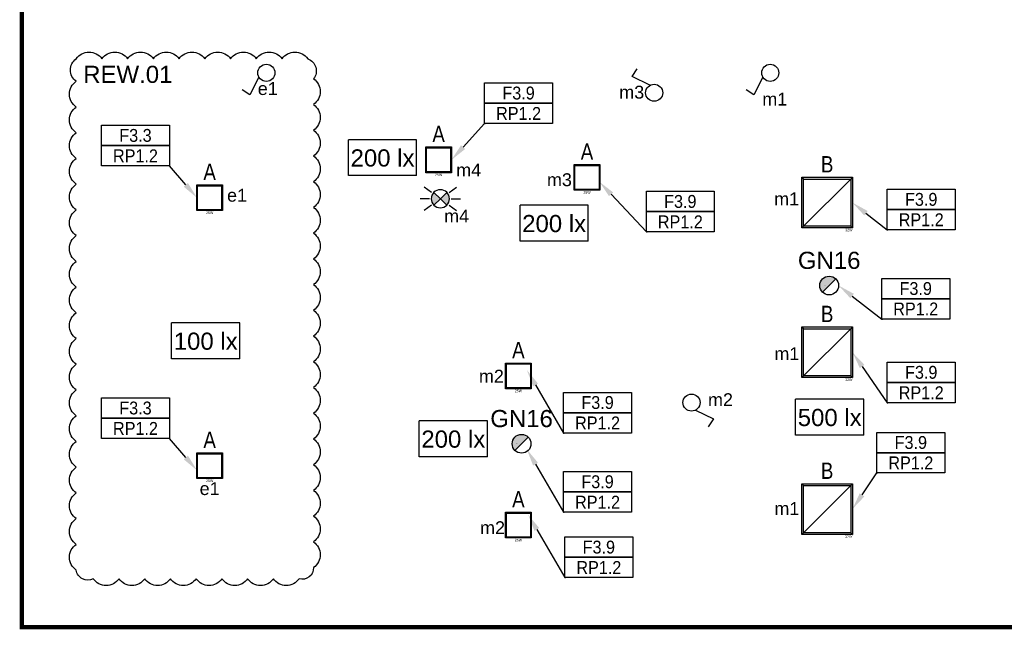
# Model space of a CAD drawing. Header units: millimetres. Extents: x 38270 to 48687, y 14738 to 20042.
# Tile 1 of 19: x 38270 to 39418, y 14738 to 15449. Entities that reach past the tile are written whole.
import ezdxf
from ezdxf import colors
from ezdxf.entities.mleader import LeaderData, LeaderLine
from ezdxf.enums import TextEntityAlignment as Align
from ezdxf.math import Vec2, Vec3

# ---------------------------------------------------------------- set-up
doc = ezdxf.new("R2010")
doc.units = ezdxf.units.MM
doc.linetypes.add('DASHED', pattern=[0.75, 0.5, -0.25])
for name, color, linetype in [('_IE_Adresy_Obwodów', 246, 'Continuous'), ('_IE_Czujki ruchu ośw', 170, 'Continuous'), ('_IE_Nateżenie oświetlenia AW', 94, 'Continuous'), ('_IE_Natężenia oświetlenia', 240, 'Continuous'), ('_IE_Oświetlenie podstawowe oprawy', 5, 'Continuous'), ('_IE_REW01', 30, 'Continuous'), ('_IE_Strefy oddziaływania rozdzielnic elektrycznych', 240, 'Continuous'), ('_IE_Strefy sterowania ośw', 242, 'Continuous'), ('_IE_Strefy sterowania oświetleniem', 242, 'Continuous'), ('_IE_Łączniki_ośw_IP20', 5, 'Continuous'), ('AX - OPISY', 240, 'Continuous'), ('AX - OPRAWY  EWAKUACYJNE', 240, 'Continuous')]:
    doc.layers.add(name, color=color, linetype=linetype)
doc.layers.add('AX - ADRESACJA', color=240, linetype='Continuous', lineweight=5)
doc.styles.add('ARIAL', font='arial.ttf')
doc.styles.add('ARIAL 1.0', font='txt')
doc.styles.add('ML-LENA', font='ARIALN.TTF')
doc.styles.add('ROMANS', font='simplex.shx', dxfattribs={"width": 0.8})
doc.styles.get("Standard").update_dxf_attribs({"font": 'ARIAL.TTF'})

# ---------------------------------------------------------------- blocks, each defined once
blk = doc.blocks.new('Natężenie oświetlenia')
at = {"layer": '_IE_Natężenia oświetlenia', "color": 7, "linetype": 'Continuous'}
for p in [(-39.7, -20.9), (39.7, 20.9)]:
    blk.add_line(p, (-39.7, 20.9), dxfattribs=at)
at = {"layer": '_IE_Natężenia oświetlenia', "color": 7}
for q in [(39.7, 20.9), (-39.7, -20.9)]:
    blk.add_line((39.7, -20.9), q, dxfattribs=at)
at = {"layer": '_IE_Nateżenie oświetlenia AW', "style": 'ARIAL', "flags": 12}
blk.add_attdef('LUX', text='', height=20, dxfattribs=at).set_placement((0, 0), align=Align.MIDDLE)
blk = doc.blocks.new('*U5019')
at = {"layer": '_IE_Łączniki_ośw_IP20', "color": 170, "ltscale": 3}
for p, q in [((1404.4, 1524.6), (1393.9, 1503.9)), ((1393.9, 1503.9), (1384.9, 1509.8))]:
    blk.add_line(p, q, dxfattribs=at)
blk.add_circle((1413.1, 1529.5), 9.98, dxfattribs=at)
at = {"layer": '_IE_Strefy sterowania ośw', "style": 'ARIAL', "flags": 12}
blk.add_attdef('STREFAOŚW', text='', height=17, dxfattribs=at).set_placement((1503.3, 1537.3), align=Align.MIDDLE)
blk = doc.blocks.new('*U5033')
at = {"layer": '_IE_Łączniki_ośw_IP20', "color": 170, "ltscale": 3}
for p, q in [((1418, 1520.8), (1438.7, 1510.4)), ((1438.7, 1510.4), (1432.7, 1501.4))]:
    blk.add_line(p, q, dxfattribs=at)
blk.add_circle((1413.1, 1529.5), 9.98, dxfattribs=at)
at = {"layer": '_IE_Strefy sterowania ośw', "style": 'ARIAL', "flags": 12}
blk.add_attdef('STREFAOŚW', text='', height=17, dxfattribs=at).set_placement((1503.3, 1537.3), align=Align.MIDDLE)
blk = doc.blocks.new('*U5035')
at = {"layer": '_IE_Łączniki_ośw_IP20', "color": 170, "ltscale": 3}
for p, q in [((1387.4, 1548.6), (1393.4, 1557.6)), ((1408.1, 1538.2), (1387.4, 1548.6))]:
    blk.add_line(p, q, dxfattribs=at)
blk.add_circle((1413.1, 1529.5), 9.98, dxfattribs=at)
at = {"layer": '_IE_Strefy sterowania ośw', "style": 'ARIAL', "flags": 12}
blk.add_attdef('STREFAOŚW', text='', height=17, dxfattribs=at).set_placement((1503.3, 1537.3), align=Align.MIDDLE)
blk = doc.blocks.new('Czujka ruchu sufitowa')
at = {"layer": '_IE_Czujki ruchu ośw'}
for points in [[(3278, 380.4), (3285.5, 373), (3278, 365.5, -0.414214)], [(3293, 380.4), (3285.5, 373), (3293, 365.5, 0.414214)]]:
    blk.add_hatch(color=170, dxfattribs=at).paths.add_polyline_path(points)
at = {"layer": '_IE_Czujki ruchu ośw', "color": 170}
for p, q in [((3275.3, 380.4), (3266.6, 386.7)), ((3285.5, 373), (3278, 380.4)), ((3285.5, 373), (3293, 380.4)), ((3295.7, 380.4), (3304.4, 386.7)), ((3272.9, 373), (3262.1, 373)), ((3278, 365.5), (3285.5, 373)), ((3293, 365.5), (3285.5, 373)), ((3298.1, 373), (3308.9, 373)), ((3275.3, 365.5), (3266.6, 359.2)), ((3295.7, 365.5), (3304.4, 359.2))]:
    blk.add_line(p, q, dxfattribs=at)
for start, end in [(90, 270), (270, 90)]:
    blk.add_arc((3285.5, 373), 10.6, start, end, dxfattribs=at)
blk = doc.blocks.new('AX - GN16')
at = {"layer": 'AX - OPRAWY  EWAKUACYJNE', "color": 251, "style": 'ARIAL 1.0'}
blk.add_text('GN16', height=0.784, dxfattribs=at).set_placement((-1.5, -0.2))
blk = doc.blocks.new('GN16')
at = {"layer": 'AX - OPRAWY  EWAKUACYJNE'}
blk.add_hatch(color=256, dxfattribs=at).paths.add_polyline_path([(15.5, 15.5, 0.668179), (-21.9, 0, 0.198912), (-15.5, -15.5)])
blk.add_line((15.5, 15.5), (-15.5, -15.5), dxfattribs=at)
blk.add_circle((0, 0), 21.9, dxfattribs=at)
at = {"layer": 'AX - OPRAWY  EWAKUACYJNE', "color": 2}
blk.add_blockref('AX - GN16', (-10.6, 0.1), dxfattribs=at)
at = {"layer": 'AX - ADRESACJA', "style": 'ROMANS', "width": 0.8, "flags": 4}
blk.add_attdef('AX_ADRES', text='', height=20, dxfattribs=at).set_placement((-1.6, -46.2), align=Align.MIDDLE)
at = {"layer": 'AX - OPRAWY  EWAKUACYJNE', "lineweight": 5, "style": 'ROMANS', "width": 0.8, "flags": 13}
blk.add_attdef('TYP', (-11.9, -0.6), '', height=0.2, dxfattribs=at)
blk = doc.blocks.new('F8R3B6Q8J0')
h = blk.add_hatch(color=0)
h.dxf.hatch_style = 1
h.paths.add_polyline_path([(-0.15, -0.15), (-0.15, 0.15), (0.15, 0.15), (0.15, -0.15)])
h.paths.add_polyline_path([(-0.14, -0.14), (-0.14, 0.14), (0.14, 0.14), (0.14, -0.14)], flags=16)
at = {"color": 0}
for p, q in [((-0.15, -0.15, 0.055), (-0.15, 0.15)), ((-0.15, 0.15), (0.15, 0.15, 0.055)), ((-0.14, -0.14), (-0.14, 0.14)), ((-0.14, 0.14), (0.14, 0.14)), ((0.14, 0.14), (0.14, -0.14)), ((0.15, 0.15, 0.055), (0.15, -0.15)), ((0.15, -0.15), (-0.15, -0.15, 0.055)), ((0.14, -0.14), (-0.14, -0.14))]:
    blk.add_line(p, q, dxfattribs=at)
at = {"color": 0, "style": 'ML-LENA'}
blk.add_attdef('SYMBOL', text='', height=0.19, dxfattribs=at).set_placement((0, 0.15, 244.664), align=Align.BOTTOM_CENTER)
blk.add_attdef('Atr3', text='', height=0.16, dxfattribs=at).set_placement((-0.175, 0, -3.372), align=Align.MIDDLE_RIGHT)
blk.add_attdef('Atr1', text='', height=0.16, dxfattribs=at).set_placement((0.174, 0, -3.399), align=Align.MIDDLE_LEFT)
for tag, height, p in [('Atr2', 0.16, (0, -0.197, -3.399)), ('MOC', 0.03, (0, -0.16))]:
    blk.add_attdef(tag, text='', height=height, dxfattribs=at).set_placement(p, align=Align.TOP_CENTER)
blk = doc.blocks.new('C3I9T1M2N6')
at = {"color": 0}
for p, q in [((-0.295, -0.295), (-0.295, 0.295)), ((-0.295, 0.295), (0.295, 0.295)), ((-0.295, 0.295), (-0.275, 0.275)), ((-0.275, -0.275), (-0.275, 0.275)), ((-0.275, 0.275), (0.275, 0.275)), ((-0.275, -0.275), (0.275, 0.275)), ((0.295, 0.295), (0.275, 0.275)), ((0.275, 0.275), (0.275, -0.275)), ((0.295, 0.295), (0.295, -0.295)), ((-0.295, -0.295), (-0.275, -0.275)), ((0.295, -0.295), (-0.295, -0.295)), ((0.275, -0.275), (-0.275, -0.275)), ((0.275, -0.275), (0.295, -0.295))]:
    blk.add_line(p, q, dxfattribs=at)
at = {"color": 0, "style": 'ML-LENA'}
blk.add_attdef('SYMBOL', text='', height=0.19, dxfattribs=at).set_placement((0, 0.295, 244.664), align=Align.BOTTOM_CENTER)
blk.add_attdef('Atr3', text='', height=0.16, dxfattribs=at).set_placement((-0.32, 0, -3.399), align=Align.MIDDLE_RIGHT)
blk.add_attdef('Atr1', text='', height=0.16, dxfattribs=at).set_placement((0.319, 0, -3.399), align=Align.MIDDLE_LEFT)
blk.add_attdef('Atr2', text='', height=0.16, dxfattribs=at).set_placement((0, -0.342, -3.399), align=Align.TOP_CENTER)
blk.add_attdef('MOC', text='', height=0.03, dxfattribs=at).set_placement((0.295, -0.305), align=Align.TOP_RIGHT)
blk = doc.blocks.new('*U36530')
at = {"layer": '_IE_Adresy_Obwodów', "color": 7}
for points in [[(-792, 474), (0, 474), (0, 237), (-792, 237)], [(-792, 237), (0, 237), (0, 0), (-792, 0)]]:
    blk.add_lwpolyline(points, close=True, dxfattribs=at)
at = {"layer": '_IE_Adresy_Obwodów', "width": 0.9, "flags": 12}
for tag, p in [('ADRES', (-396, 356)), ('ROZDZ', (-396, 119))]:
    blk.add_attdef(tag, text='', height=150, dxfattribs=at).set_placement(p, align=Align.MIDDLE)
ml = blk.add_multileader_mtext('Standard')
ml.set_content(' ')
ml.set_leader_properties()
ml.build(insert=Vec2(0, 0))
ml.multileader.update_dxf_attribs({"arrow_head_size": 200})
ctx = ml.context
ctx.base_point, ctx.arrow_head_size, ctx.plane_origin = Vec3(-14, 0), 200, Vec3(553, 72)
ctx.text_align_type = 2
notes = []
notes.append((ctx, [(0, (1, 1, 0), (0, 0), (-1, 0), 8, [(0, [(322, -372), (0, 0)], 0, [])])]))
ctx.mtext.insert, ctx.mtext.alignment, ctx.mtext.flow_direction = Vec3(-10, 2), 3, 5
for ctx, leaders in notes:
    for number, flags, end, landing, length, lines in leaders:
        leader = LeaderData()
        leader.index, (leader.has_last_leader_line, leader.has_dogleg_vector, leader.attachment_direction) = number, flags
        leader.last_leader_point, leader.dogleg_vector, leader.dogleg_length = Vec3(end), Vec3(landing), length
        for number, points, colour, breaks in lines:
            line = LeaderLine()
            line.index, line.vertices, line.color, line.breaks = number, Vec3.list(points), colors.encode_raw_color(colour), breaks
            leader.lines.append(line)
        ctx.leaders.append(leader)
blk = doc.blocks.new('*U36899')
at = {"layer": '_IE_Adresy_Obwodów', "color": 7}
for points in [[(-792, 474), (0, 474), (0, 237), (-792, 237)], [(-792, 237), (0, 237), (0, 0), (-792, 0)]]:
    blk.add_lwpolyline(points, close=True, dxfattribs=at)
at = {"layer": '_IE_Adresy_Obwodów', "width": 0.9, "flags": 12}
for tag, p in [('ADRES', (-396, 356)), ('ROZDZ', (-396, 119))]:
    blk.add_attdef(tag, text='', height=150, dxfattribs=at).set_placement(p, align=Align.MIDDLE)
ml = blk.add_multileader_mtext('Standard')
ml.set_content(' ')
ml.set_leader_properties()
ml.build(insert=Vec2(0, 0))
ml.multileader.update_dxf_attribs({"arrow_head_size": 200})
ctx = ml.context
ctx.base_point, ctx.arrow_head_size, ctx.plane_origin = Vec3(-784, 0), 200, Vec3(-1346, 72)
notes = []
notes.append((ctx, [(0, (1, 1, 0), (-792, 0), (1, 0), 8, [(0, [(-1198, 318), (-792, 0)], 0, [])])]))
ctx.mtext.insert, ctx.mtext.flow_direction = Vec3(-782, 2), 5
for ctx, leaders in notes:
    for number, flags, end, landing, length, lines in leaders:
        leader = LeaderData()
        leader.index, (leader.has_last_leader_line, leader.has_dogleg_vector, leader.attachment_direction) = number, flags
        leader.last_leader_point, leader.dogleg_vector, leader.dogleg_length = Vec3(end), Vec3(landing), length
        for number, points, colour, breaks in lines:
            line = LeaderLine()
            line.index, line.vertices, line.color, line.breaks = number, Vec3.list(points), colors.encode_raw_color(colour), breaks
            leader.lines.append(line)
        ctx.leaders.append(leader)
blk = doc.blocks.new('*U42511')
at = {"layer": '_IE_Adresy_Obwodów', "color": 7}
for points in [[(-792, 474), (0, 474), (0, 237), (-792, 237)], [(-792, 237), (0, 237), (0, 0), (-792, 0)]]:
    blk.add_lwpolyline(points, close=True, dxfattribs=at)
at = {"layer": '_IE_Adresy_Obwodów', "width": 0.9, "flags": 12}
for tag, p in [('ADRES', (-396, 356)), ('ROZDZ', (-396, 119))]:
    blk.add_attdef(tag, text='', height=150, dxfattribs=at).set_placement(p, align=Align.MIDDLE)
ml = blk.add_multileader_mtext('Standard')
ml.set_content(' ')
ml.set_leader_properties()
ml.build(insert=Vec2(0, 0))
ml.multileader.update_dxf_attribs({"arrow_head_size": 200})
ctx = ml.context
ctx.base_point, ctx.arrow_head_size, ctx.plane_origin = Vec3(-784, 0), 200, Vec3(-1346, 72)
notes = []
notes.append((ctx, [(0, (1, 1, 0), (-792, 0), (1, 0), 8, [(0, [(-1198, 589), (-792, 0)], 0, [])])]))
ctx.mtext.insert, ctx.mtext.flow_direction = Vec3(-782, 2), 5
for ctx, leaders in notes:
    for number, flags, end, landing, length, lines in leaders:
        leader = LeaderData()
        leader.index, (leader.has_last_leader_line, leader.has_dogleg_vector, leader.attachment_direction) = number, flags
        leader.last_leader_point, leader.dogleg_vector, leader.dogleg_length = Vec3(end), Vec3(landing), length
        for number, points, colour, breaks in lines:
            line = LeaderLine()
            line.index, line.vertices, line.color, line.breaks = number, Vec3.list(points), colors.encode_raw_color(colour), breaks
            leader.lines.append(line)
        ctx.leaders.append(leader)
blk = doc.blocks.new('*U36904')
at = {"layer": '_IE_Adresy_Obwodów', "color": 7}
for points in [[(-792, 474), (0, 474), (0, 237), (-792, 237)], [(-792, 237), (0, 237), (0, 0), (-792, 0)]]:
    blk.add_lwpolyline(points, close=True, dxfattribs=at)
at = {"layer": '_IE_Adresy_Obwodów', "width": 0.9, "flags": 12}
for tag, p in [('ADRES', (-396, 356)), ('ROZDZ', (-396, 119))]:
    blk.add_attdef(tag, text='', height=150, dxfattribs=at).set_placement(p, align=Align.MIDDLE)
ml = blk.add_multileader_mtext('Standard')
ml.set_content(' ')
ml.set_leader_properties()
ml.build(insert=Vec2(0, 0))
ml.multileader.update_dxf_attribs({"arrow_head_size": 200})
ctx = ml.context
ctx.base_point, ctx.arrow_head_size, ctx.plane_origin = Vec3(-784, 0), 200, Vec3(-1346, 72)
notes = []
notes.append((ctx, [(0, (1, 1, 0), (-792, 0), (1, 0), 8, [(0, [(-1077, -421), (-792, 0)], 0, [])])]))
ctx.mtext.insert, ctx.mtext.flow_direction = Vec3(-782, 2), 5
for ctx, leaders in notes:
    for number, flags, end, landing, length, lines in leaders:
        leader = LeaderData()
        leader.index, (leader.has_last_leader_line, leader.has_dogleg_vector, leader.attachment_direction) = number, flags
        leader.last_leader_point, leader.dogleg_vector, leader.dogleg_length = Vec3(end), Vec3(landing), length
        for number, points, colour, breaks in lines:
            line = LeaderLine()
            line.index, line.vertices, line.color, line.breaks = number, Vec3.list(points), colors.encode_raw_color(colour), breaks
            leader.lines.append(line)
        ctx.leaders.append(leader)
blk = doc.blocks.new('*U36853')
at = {"layer": '_IE_Adresy_Obwodów', "color": 7}
for points in [[(-792, 474), (0, 474), (0, 237), (-792, 237)], [(-792, 237), (0, 237), (0, 0), (-792, 0)]]:
    blk.add_lwpolyline(points, close=True, dxfattribs=at)
at = {"layer": '_IE_Adresy_Obwodów', "width": 0.9, "flags": 12}
for tag, p in [('ADRES', (-396, 356)), ('ROZDZ', (-396, 119))]:
    blk.add_attdef(tag, text='', height=150, dxfattribs=at).set_placement(p, align=Align.MIDDLE)
ml = blk.add_multileader_mtext('Standard')
ml.set_content(' ')
ml.set_leader_properties()
ml.build(insert=Vec2(0, 0))
ml.multileader.update_dxf_attribs({"arrow_head_size": 200})
ctx = ml.context
ctx.base_point, ctx.arrow_head_size, ctx.plane_origin = Vec3(-784, 0), 200, Vec3(-1346, 72)
notes = []
notes.append((ctx, [(0, (1, 1, 0), (-792, 0), (1, 0), 8, [(0, [(-1220, 734), (-792, 0)], 0, [])])]))
ctx.mtext.insert, ctx.mtext.flow_direction = Vec3(-782, 2), 5
for ctx, leaders in notes:
    for number, flags, end, landing, length, lines in leaders:
        leader = LeaderData()
        leader.index, (leader.has_last_leader_line, leader.has_dogleg_vector, leader.attachment_direction) = number, flags
        leader.last_leader_point, leader.dogleg_vector, leader.dogleg_length = Vec3(end), Vec3(landing), length
        for number, points, colour, breaks in lines:
            line = LeaderLine()
            line.index, line.vertices, line.color, line.breaks = number, Vec3.list(points), colors.encode_raw_color(colour), breaks
            leader.lines.append(line)
        ctx.leaders.append(leader)
blk = doc.blocks.new('*U36863')
at = {"layer": '_IE_Adresy_Obwodów', "color": 7}
for points in [[(-792, 474), (0, 474), (0, 237), (-792, 237)], [(-792, 237), (0, 237), (0, 0), (-792, 0)]]:
    blk.add_lwpolyline(points, close=True, dxfattribs=at)
at = {"layer": '_IE_Adresy_Obwodów', "width": 0.9, "flags": 12}
for tag, p in [('ADRES', (-396, 356)), ('ROZDZ', (-396, 119))]:
    blk.add_attdef(tag, text='', height=150, dxfattribs=at).set_placement(p, align=Align.MIDDLE)
ml = blk.add_multileader_mtext('Standard')
ml.set_content(' ')
ml.set_leader_properties()
ml.build(insert=Vec2(0, 0))
ml.multileader.update_dxf_attribs({"arrow_head_size": 200})
ctx = ml.context
ctx.base_point, ctx.arrow_head_size, ctx.plane_origin = Vec3(-784, 0), 200, Vec3(-1346, 72)
notes = []
notes.append((ctx, [(0, (1, 1, 0), (-792, 0), (1, 0), 8, [(0, [(-1340, 585), (-792, 0)], 0, [])])]))
ctx.mtext.insert, ctx.mtext.flow_direction = Vec3(-782, 2), 5
for ctx, leaders in notes:
    for number, flags, end, landing, length, lines in leaders:
        leader = LeaderData()
        leader.index, (leader.has_last_leader_line, leader.has_dogleg_vector, leader.attachment_direction) = number, flags
        leader.last_leader_point, leader.dogleg_vector, leader.dogleg_length = Vec3(end), Vec3(landing), length
        for number, points, colour, breaks in lines:
            line = LeaderLine()
            line.index, line.vertices, line.color, line.breaks = number, Vec3.list(points), colors.encode_raw_color(colour), breaks
            leader.lines.append(line)
        ctx.leaders.append(leader)
blk = doc.blocks.new('*U36857')
at = {"layer": '_IE_Adresy_Obwodów', "color": 7}
for points in [[(-792, 474), (0, 474), (0, 237), (-792, 237)], [(-792, 237), (0, 237), (0, 0), (-792, 0)]]:
    blk.add_lwpolyline(points, close=True, dxfattribs=at)
at = {"layer": '_IE_Adresy_Obwodów', "width": 0.9, "flags": 12}
for tag, p in [('ADRES', (-396, 356)), ('ROZDZ', (-396, 119))]:
    blk.add_attdef(tag, text='', height=150, dxfattribs=at).set_placement(p, align=Align.MIDDLE)
ml = blk.add_multileader_mtext('Standard')
ml.set_content(' ')
ml.set_leader_properties()
ml.build(insert=Vec2(0, 0))
ml.multileader.update_dxf_attribs({"arrow_head_size": 200})
ctx = ml.context
ctx.base_point, ctx.arrow_head_size, ctx.plane_origin = Vec3(-784, 0), 200, Vec3(-1346, 72)
notes = []
notes.append((ctx, [(0, (1, 1, 0), (-792, 0), (1, 0), 8, [(0, [(-1178, -423), (-792, 0)], 0, [])])]))
ctx.mtext.insert, ctx.mtext.flow_direction = Vec3(-782, 2), 5
for ctx, leaders in notes:
    for number, flags, end, landing, length, lines in leaders:
        leader = LeaderData()
        leader.index, (leader.has_last_leader_line, leader.has_dogleg_vector, leader.attachment_direction) = number, flags
        leader.last_leader_point, leader.dogleg_vector, leader.dogleg_length = Vec3(end), Vec3(landing), length
        for number, points, colour, breaks in lines:
            line = LeaderLine()
            line.index, line.vertices, line.color, line.breaks = number, Vec3.list(points), colors.encode_raw_color(colour), breaks
            leader.lines.append(line)
        ctx.leaders.append(leader)
blk = doc.blocks.new('*U36901')
at = {"layer": '_IE_Adresy_Obwodów', "color": 7}
for points in [[(-792, 474), (0, 474), (0, 237), (-792, 237)], [(-792, 237), (0, 237), (0, 0), (-792, 0)]]:
    blk.add_lwpolyline(points, close=True, dxfattribs=at)
at = {"layer": '_IE_Adresy_Obwodów', "width": 0.9, "flags": 12}
for tag, p in [('ADRES', (-396, 356)), ('ROZDZ', (-396, 119))]:
    blk.add_attdef(tag, text='', height=150, dxfattribs=at).set_placement(p, align=Align.MIDDLE)
ml = blk.add_multileader_mtext('Standard')
ml.set_content(' ')
ml.set_leader_properties()
ml.build(insert=Vec2(0, 0))
ml.multileader.update_dxf_attribs({"arrow_head_size": 200})
ctx = ml.context
ctx.base_point, ctx.arrow_head_size, ctx.plane_origin = Vec3(-784, 0), 200, Vec3(-1346, 72)
notes = []
notes.append((ctx, [(0, (1, 1, 0), (-792, 0), (1, 0), 8, [(0, [(-1295, 391), (-792, 0)], 0, [])])]))
ctx.mtext.insert, ctx.mtext.flow_direction = Vec3(-782, 2), 5
for ctx, leaders in notes:
    for number, flags, end, landing, length, lines in leaders:
        leader = LeaderData()
        leader.index, (leader.has_last_leader_line, leader.has_dogleg_vector, leader.attachment_direction) = number, flags
        leader.last_leader_point, leader.dogleg_vector, leader.dogleg_length = Vec3(end), Vec3(landing), length
        for number, points, colour, breaks in lines:
            line = LeaderLine()
            line.index, line.vertices, line.color, line.breaks = number, Vec3.list(points), colors.encode_raw_color(colour), breaks
            leader.lines.append(line)
        ctx.leaders.append(leader)

msp = doc.modelspace()

# ---------------------------------------------------------------- linework, layer by layer
at = {"layer": '_IE_REW01'}
msp.add_lwpolyline([(38335.7, 15403.6, -0.5206), (38365.7, 15403.6, -0.5206), (38395.7, 15403.6, -0.5206), (38425.7, 15403.6, -0.5206), (38455.7, 15403.6, -0.5206), (38485.7, 15403.6, -0.5206), (38515.7, 15403.6, -0.5206), (38545.7, 15403.6, -0.5206), (38575.7, 15403.6, -0.5206), (38605.7, 15403.6, -0.5206), (38612.4, 15380.3, -0.5206), (38612.4, 15350.3, -0.5206), (38612.4, 15320.3, -0.5206), (38612.4, 15290.3, -0.5206), (38612.4, 15260.3, -0.5206), (38612.4, 15230.3, -0.5206), (38612.4, 15200.3, -0.5206), (38612.4, 15170.3, -0.5206), (38612.4, 15140.3, -0.5206), (38612.4, 15110.3, -0.5206), (38612.4, 15080.3, -0.5206), (38612.4, 15050.3, -0.5206), (38612.4, 15020.3, -0.5206), (38612.4, 14990.3, -0.5206), (38612.4, 14960.3, -0.5206), (38612.4, 14930.3, -0.5206), (38612.4, 14900.3, -0.5206), (38612.4, 14870.3, -0.5206), (38612.4, 14840.3, -0.5206), (38612.4, 14810.3, -0.5206), (38595.6, 14797.2, -0.5206), (38565.6, 14797.2, -0.5206), (38535.6, 14797.2, -0.5206), (38505.6, 14797.2, -0.5206), (38475.6, 14797.2, -0.5206), (38445.6, 14797.2, -0.5206), (38415.6, 14797.2, -0.5206), (38385.6, 14797.2, -0.5206), (38355.6, 14797.2, -0.5206), (38335.7, 14807.4, -0.5206), (38335.7, 14837.4, -0.5206), (38335.7, 14867.4, -0.5206), (38335.7, 14897.4, -0.5206), (38335.7, 14927.4, -0.5206), (38335.7, 14957.4, -0.5206), (38335.7, 14987.4, -0.5206), (38335.7, 15017.4, -0.5206), (38335.7, 15047.4, -0.5206), (38335.7, 15077.4, -0.5206), (38335.7, 15107.4, -0.5206), (38335.7, 15137.4, -0.5206), (38335.7, 15167.4, -0.5206), (38335.7, 15197.4, -0.5206), (38335.7, 15227.4, -0.5206), (38335.7, 15257.4, -0.5206), (38335.7, 15287.4, -0.5206), (38335.7, 15317.4, -0.5206), (38335.7, 15347.4, -0.5206), (38335.7, 15377.4, -0.5206), (38335.7, 15403.6, -0.5206)], format="xyb", close=True, dxfattribs=at)
at = {"layer": '_IE_Strefy oddziaływania rozdzielnic elektrycznych', "linetype": 'DASHED', "ltscale": 10, "const_width": 5}
msp.add_lwpolyline([(38272.3, 16263.8), (44122.3, 16263.8), (44122.3, 14740.8), (38272.3, 14740.8)], close=True, dxfattribs=at)

# ---------------------------------------------------------------- block references
at = {"layer": '_IE_Adresy_Obwodów', "xscale": 0.1, "yscale": 0.1, "zscale": 0.1}
for name, p, values in [('*U36857', (38891.1, 15328.1, 252.7), {'ADRES': 'F3.9', 'ROZDZ': 'RP1.2'}), ('*U36530', (38444.4, 15278.7), {'ADRES': 'F3.3', 'ROZDZ': 'RP1.2'}), ('*U36863', (39079.7, 15201.7), {'ADRES': 'F3.9', 'ROZDZ': 'RP1.2'}), ('*U36899', (39360.6, 15204.1), {'ADRES': 'F3.9', 'ROZDZ': 'RP1.2'}), ('*U36901', (39354.2, 15100.1), {'ADRES': 'F3.9', 'ROZDZ': 'RP1.2'}), ('*U42511', (39360.6, 15002.4), {'ADRES': 'F3.9', 'ROZDZ': 'RP1.2'}), ('*U36853', (38983.2, 14967.2), {'ADRES': 'F3.9', 'ROZDZ': 'RP1.2'}), ('*U36530', (38444.4, 14960.8), {'ADRES': 'F3.3', 'ROZDZ': 'RP1.2'}), ('*U36904', (39348.5, 14920.6, 250), {'ADRES': 'F3.9', 'ROZDZ': 'RP1.2'}), ('*U36853', (38983.2, 14874.8), {'ADRES': 'F3.9', 'ROZDZ': 'RP1.2'}), ('*U36853', (38984.7, 14798.6), {'ADRES': 'F3.9', 'ROZDZ': 'RP1.2'})]:
    msp.add_blockref(name, p, dxfattribs=at).add_auto_attribs(values)
at = {"layer": '_IE_Czujki ruchu ośw'}
msp.add_blockref('Czujka ruchu sufitowa', (35474.8, 14867.4), dxfattribs=at)
at = {"layer": '_IE_Natężenia oświetlenia'}
ref = msp.add_blockref('Natężenie oświetlenia', (38692.9, 15288.4), dxfattribs=at)
ref.add_attrib('LUX', '200 lx', dxfattribs={"height": 20, "style": 'ARIAL'}).set_placement((38692.9, 15288.4), align=Align.MIDDLE)
ref = msp.add_blockref('Natężenie oświetlenia', (38893, 15211.9), dxfattribs=at)
ref.add_attrib('LUX', '200 lx', dxfattribs={"height": 20, "style": 'ARIAL'}).set_placement((38893, 15211.9), align=Align.MIDDLE)
ref = msp.add_blockref('Natężenie oświetlenia', (38486.7, 15074.7), dxfattribs=at)
ref.add_attrib('LUX', '100 lx', dxfattribs={"height": 20, "style": 'ARIAL'}).set_placement((38486.7, 15074.7), align=Align.MIDDLE)
ref = msp.add_blockref('Natężenie oświetlenia', (39214.3, 14985.7), dxfattribs=at)
ref.add_attrib('LUX', '500 lx', dxfattribs={"height": 20, "style": 'ARIAL'}).set_placement((39214.3, 14985.7), align=Align.MIDDLE)
ref = msp.add_blockref('Natężenie oświetlenia', (38775.4, 14960.5), dxfattribs=at)
ref.add_attrib('LUX', '200 lx', dxfattribs={"height": 20, "style": 'ARIAL'}).set_placement((38775.4, 14960.5), align=Align.MIDDLE)
at = {"layer": '_IE_Oświetlenie podstawowe oprawy', "xscale": 100, "yscale": 100, "zscale": 100}
for name, p, values in [('F8R3B6Q8J0', (38758.3, 15285.8, 250), {'SYMBOL': 'A', 'MOC': '25W'}), ('F8R3B6Q8J0', (38931.3, 15265.3, 250), {'SYMBOL': 'A', 'MOC': '25W'}), ('F8R3B6Q8J0', (38491.3, 15241.6, 250), {'SYMBOL': 'A', 'MOC': '25W'}), ('C3I9T1M2N6', (39211.3, 15235.9, 250), {'SYMBOL': 'B', 'MOC': '32W'}), ('C3I9T1M2N6', (39211.3, 15061.4, 250), {'SYMBOL': 'B', 'MOC': '32W'}), ('F8R3B6Q8J0', (38851.3, 15033.8, 250), {'SYMBOL': 'A', 'MOC': '25W'}), ('F8R3B6Q8J0', (38491.3, 14929.1, 250), {'SYMBOL': 'A', 'MOC': '25W'}), ('C3I9T1M2N6', (39211.3, 14878.5, 250), {'SYMBOL': 'B', 'MOC': '32W'}), ('F8R3B6Q8J0', (38851.3, 14859.8, 250), {'SYMBOL': 'A', 'MOC': '25W'})]:
    msp.add_blockref(name, p, dxfattribs=at).add_auto_attribs(values)
at = {"layer": '_IE_Łączniki_ośw_IP20'}
for name, p in [('*U5019', (37144.3, 13857.7)), ('*U5019', (37731.9, 13857.7)), ('*U5035', (37596.5, 13834.5)), ('*U5033', (37640, 13473.2))]:
    msp.add_blockref(name, p, dxfattribs=at)
at = {"layer": 'AX - OPRAWY  EWAKUACYJNE', "xscale": 0.5, "yscale": 0.5, "zscale": 0.5}
for p in [(39213.7, 15139.2), (38855, 14954.7)]:
    msp.add_blockref('GN16', p, dxfattribs=at)

# ---------------------------------------------------------------- texts
at = {"layer": '_IE_REW01', "insert": (38343.9, 15395.5), "char_height": 20, "width": 190.597, "attachment_point": 1}
msp.add_mtext('REW.01', dxfattribs=at)
at = {"layer": '_IE_Strefy sterowania oświetleniem', "char_height": 15, "attachment_point": 1, "style": 'ARIAL'}
for s, width, insert in [('e1', 145.025, (38547.4, 15376.4)), ('m3', 145.025, (38968.9, 15372.2)), ('m1', 145.025, (39135.7, 15364.1)), ('m4', 145.025, (38778.8, 15281.4)), ('m3', 145.025, (38884.6, 15270.1)), ('e1', 145.025, (38511.6, 15252)), ('m1', 145.025, (39149.5, 15247.8)), ('m4', 145.025, (38764.7, 15227.8)), ('m1', 145.025, (39149.8, 15067.2)), ('m2', 145.025, (38805.3, 15041)), ('m2', 145.025, (39072.4, 15013.6)), ('\\pxqc;e1', 30.003, (38476.3, 14909.9)), ('m1', 145.025, (39149.8, 14886.7)), ('m2', 145.025, (38806.6, 14864.3))]:
    msp.add_mtext_dynamic_manual_height_columns(s, width=width, gutter_width=12.5, heights=[0], dxfattribs=dict(at, insert=insert))
at = {"layer": 'AX - OPISY', "style": 'ARIAL 1.0'}
for p in [(39213.7, 15168.6), (38855, 14984.1)]:
    msp.add_text('GN16', height=20, dxfattribs=at).set_placement(p, align=Align.MIDDLE)

doc.saveas('drawing.dxf')
